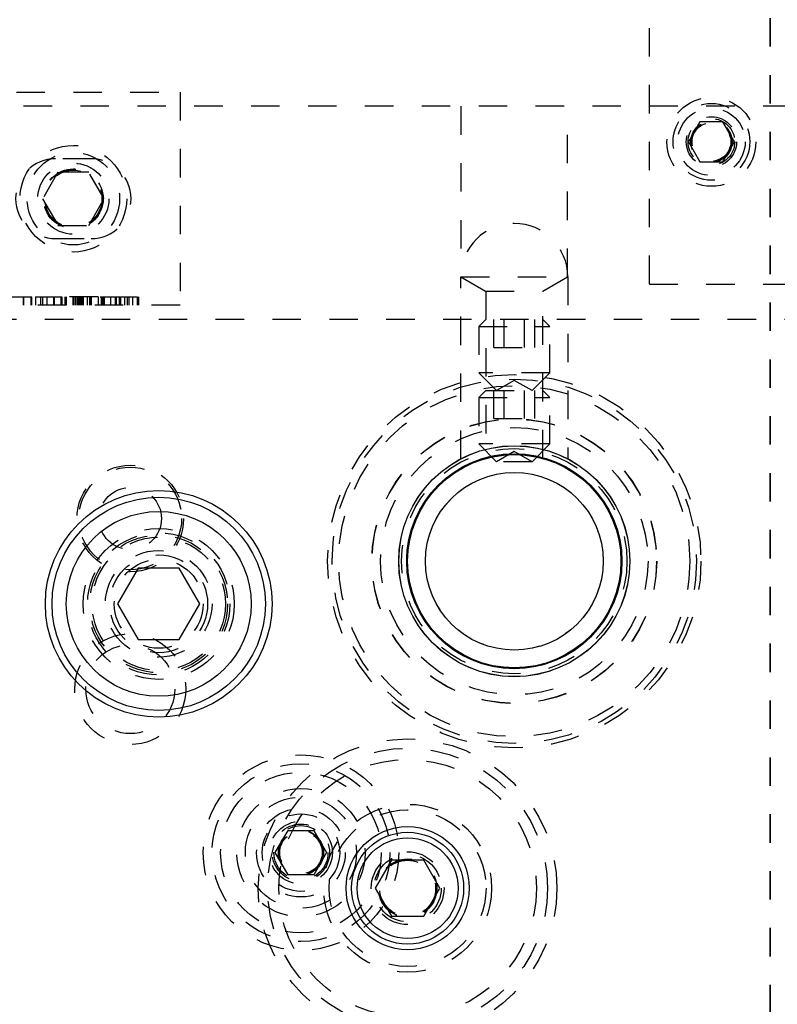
# Model space of a CAD drawing. Header units: inches. Extents: x 1694 to 2505, y -239 to -56.
# Tile 56 of 256: x 1738.38 to 1741.04, y -150.51 to -147.04. Entities that reach past the tile are written whole.
import ezdxf

# ---------------------------------------------------------------- set-up
doc = ezdxf.new("R2010")
doc.units = ezdxf.units.IN
doc.header["$LTSCALE"] = 0.5
doc.header["$MEASUREMENT"] = 0
doc.linetypes.add('HIDDEN', pattern=[0.225, 0.15, -0.075])
doc.linetypes.add('PHANTOM', pattern=[0.25, 0.125, -0.025, 0.025, -0.025, 0.025, -0.025])
doc.layers.add('SID-M-H', color=4, linetype='HIDDEN')
doc.layers.add('SID-M-S', color=105, linetype='Continuous')

msp = doc.modelspace()

# ---------------------------------------------------------------- linework, layer by layer
at = {"color": 7, "linetype": 'PHANTOM', "lineweight": 35}
msp.add_line((1741.01658, -137.23909), (1741.01658, -171.9591), dxfattribs=at)
at = {"layer": 'SID-M-H'}
for p, q in [((1740.59158, -147.9741), (1740.59158, -146.9741)), ((1737.56658, -147.2991), (1738.94158, -147.2991)), ((1738.94158, -147.2991), (1738.94158, -148.0491)), ((1748.49158, -147.3491), (1738.11658, -147.3491)), ((1739.92908, -147.3491), (1739.92908, -147.9491)), ((1740.30408, -147.9491), (1740.30408, -147.3491)), ((1740.76899, -147.40378), (1740.72839, -147.4741)), ((1740.85018, -147.40378), (1740.76899, -147.40378)), ((1740.89077, -147.4741), (1740.85018, -147.40378)), ((1740.72839, -147.4741), (1740.76899, -147.54441)), ((1740.85018, -147.54441), (1740.89077, -147.4741)), ((1738.62908, -147.5336), (1738.50408, -147.5336)), ((1740.76899, -147.54441), (1740.85018, -147.54441)), ((1738.51246, -147.58035), (1738.45833, -147.6741)), ((1738.62071, -147.58035), (1738.51246, -147.58035)), ((1738.67484, -147.6741), (1738.62071, -147.58035)), ((1738.45833, -147.6741), (1738.51246, -147.76785)), ((1738.62071, -147.76785), (1738.67484, -147.6741)), ((1738.51246, -147.76785), (1738.62071, -147.76785)), ((1738.50408, -147.8146), (1738.62908, -147.8146)), ((1739.92858, -148.58896), (1739.92858, -147.9491)), ((1739.92908, -147.9491), (1740.30408, -147.9491)), ((1739.92908, -147.9491), (1740.01608, -147.99933)), ((1740.21708, -147.99933), (1740.30408, -147.9491)), ((1740.30458, -147.9491), (1740.30458, -148.58896)), ((1740.59158, -147.9741), (1741.84158, -147.9741)), ((1740.01608, -147.99933), (1740.21708, -147.99933)), ((1740.01608, -147.99933), (1740.01608, -148.58764)), ((1740.21708, -148.58749), (1740.21708, -147.99933)), ((1738.38989, -148.0191), (1738.38989, -148.0491)), ((1738.39046, -148.0191), (1738.39046, -148.0491)), ((1738.39046, -148.0191), (1738.41908, -148.0191)), ((1738.3906, -148.0191), (1738.3906, -148.0491)), ((1738.39075, -148.0191), (1738.39075, -148.0491)), ((1738.41736, -148.0191), (1738.41736, -148.0491)), ((1738.4192, -148.0191), (1738.4192, -148.0491)), ((1738.43286, -148.0191), (1738.43286, -148.0491)), ((1738.43294, -148.0191), (1738.43294, -148.0491)), ((1738.43352, -148.0191), (1738.43352, -148.0491)), ((1738.43357, -148.0191), (1738.43357, -148.0491)), ((1738.45059, -148.0191), (1738.45059, -148.0491)), ((1738.45857, -148.0191), (1738.45857, -148.0491)), ((1738.47366, -148.0191), (1738.47366, -148.0491)), ((1738.49674, -148.0191), (1738.49674, -148.0491)), ((1738.49746, -148.0191), (1738.49746, -148.0491)), ((1738.65352, -148.0191), (1738.49746, -148.0191)), ((1738.49878, -148.0191), (1738.49878, -148.0491)), ((1738.52259, -148.0191), (1738.52259, -148.0491)), ((1738.52473, -148.0191), (1738.52473, -148.0491)), ((1738.52559, -148.0191), (1738.52559, -148.0491)), ((1738.53655, -148.0191), (1738.53655, -148.0491)), ((1738.53935, -148.0191), (1738.53935, -148.0491)), ((1738.54082, -148.0191), (1738.54082, -148.0491)), ((1738.56505, -148.0191), (1738.56505, -148.0491)), ((1738.56548, -148.0191), (1738.56548, -148.0491)), ((1738.57226, -148.0191), (1738.57226, -148.0491)), ((1738.57493, -148.0191), (1738.57493, -148.0491)), ((1738.58103, -148.0191), (1738.58103, -148.0491)), ((1738.58305, -148.0191), (1738.58305, -148.0491)), ((1738.58654, -148.0191), (1738.58654, -148.0491)), ((1738.59148, -148.0191), (1738.59148, -148.0491)), ((1738.59296, -148.0191), (1738.59296, -148.0491)), ((1738.59528, -148.0191), (1738.59528, -148.0491)), ((1738.59542, -148.0191), (1738.59542, -148.0491)), ((1738.59562, -148.0191), (1738.59562, -148.0491)), ((1738.59793, -148.0191), (1738.59793, -148.0491)), ((1738.60044, -148.0191), (1738.60044, -148.0491)), ((1738.61514, -148.0191), (1738.61514, -148.0491)), ((1738.62381, -148.0191), (1738.62381, -148.0491)), ((1738.62489, -148.0191), (1738.62489, -148.0491)), ((1738.62782, -148.0191), (1738.62782, -148.0491)), ((1738.62966, -148.0191), (1738.62966, -148.0491)), ((1738.65352, -148.0191), (1738.65352, -148.0491)), ((1738.66449, -148.0191), (1738.69759, -148.0191)), ((1738.66449, -148.0191), (1738.66449, -148.0491)), ((1738.6651, -148.0191), (1738.6651, -148.0491)), ((1738.66659, -148.0191), (1738.66659, -148.0491)), ((1738.66843, -148.0191), (1738.66843, -148.0491)), ((1738.67363, -148.0191), (1738.67363, -148.0491)), ((1738.67515, -148.0191), (1738.67515, -148.0491)), ((1738.69759, -148.0191), (1738.69759, -148.0491)), ((1738.71384, -148.0191), (1738.71384, -148.0491)), ((1738.71738, -148.0191), (1738.71738, -148.0491)), ((1738.72752, -148.0191), (1738.72752, -148.0491)), ((1738.73063, -148.0191), (1738.73063, -148.0491)), ((1738.73114, -148.0191), (1738.73114, -148.0491)), ((1738.73186, -148.0191), (1738.73186, -148.0491)), ((1738.73194, -148.0191), (1738.73194, -148.0491)), ((1738.74645, -148.0191), (1738.74645, -148.0491)), ((1738.75588, -148.0191), (1738.75588, -148.0491)), ((1738.76193, -148.0191), (1738.76193, -148.0491)), ((1738.77395, -148.0191), (1738.77395, -148.0491)), ((1738.7906, -148.0191), (1738.7906, -148.0491)), ((1738.79608, -148.0191), (1738.79608, -148.0491)), ((1738.94158, -148.0491), (1737.56658, -148.0491)), ((1762.16658, -148.0991), (1737.36658, -148.0991)), ((1740.01608, -148.0991), (1739.99158, -148.1236)), ((1740.04441, -148.19752), (1740.04441, -148.0991)), ((1740.0805, -148.19752), (1740.0805, -148.0991)), ((1740.15267, -148.19752), (1740.15267, -148.0991)), ((1740.18875, -148.19752), (1740.18875, -148.0991)), ((1740.24158, -148.1236), (1740.21708, -148.0991)), ((1739.99158, -148.1236), (1740.24158, -148.1236)), ((1739.99158, -148.1236), (1739.99158, -148.2866)), ((1740.24158, -148.2866), (1740.24158, -148.1236)), ((1740.04441, -148.19752), (1740.18875, -148.19752)), ((1740.24158, -148.2866), (1739.99158, -148.2866)), ((1739.99158, -148.2866), (1740.05408, -148.3491)), ((1740.17908, -148.3491), (1740.24158, -148.2866)), ((1740.11658, -148.31301), (1740.05408, -148.3491)), ((1740.17908, -148.3491), (1740.11658, -148.31301)), ((1740.01608, -148.3491), (1739.99158, -148.3736)), ((1740.01608, -148.3491), (1740.21708, -148.3491)), ((1740.04441, -148.44752), (1740.04441, -148.3491)), ((1740.0805, -148.44752), (1740.0805, -148.3491)), ((1740.15267, -148.44752), (1740.15267, -148.3491)), ((1740.18875, -148.44752), (1740.18875, -148.3491)), ((1740.24158, -148.3736), (1740.21708, -148.3491)), ((1739.99158, -148.3736), (1740.24158, -148.3736)), ((1739.99158, -148.3736), (1739.99158, -148.5366)), ((1740.24158, -148.5366), (1740.24158, -148.3736)), ((1740.04441, -148.44752), (1740.18875, -148.44752)), ((1740.24158, -148.5366), (1739.99158, -148.5366)), ((1739.99158, -148.5366), (1740.05408, -148.5991)), ((1740.11658, -148.56301), (1740.05408, -148.5991)), ((1740.17908, -148.5991), (1740.11658, -148.56301)), ((1740.17908, -148.5991), (1740.24158, -148.5366)), ((1740.17908, -148.5991), (1740.05408, -148.5991)), ((1739.27637, -149.9741), (1739.32148, -149.89597)), ((1739.32148, -149.89597), (1739.41169, -149.89597)), ((1739.41169, -149.89597), (1739.45679, -149.9741)), ((1739.32148, -150.05222), (1739.27637, -149.9741)), ((1739.45679, -149.9741), (1739.41169, -150.05222)), ((1739.41169, -150.05222), (1739.32148, -150.05222))]:
    msp.add_line(p, q, dxfattribs=at)
for centre, radius in [((1740.80958, -147.4741), 0.15625), ((1740.80958, -147.4741), 0.135), ((1740.80958, -147.4741), 0.1186), ((1740.80958, -147.4741), 0.0885), ((1740.80958, -147.4741), 0.082), ((1740.80958, -147.4741), 0.07247), ((1740.80958, -147.4741), 0.0722), ((1740.80958, -147.4741), 0.07168), ((1740.80958, -147.4741), 0.068), ((1738.56658, -147.6741), 0.1875), ((1738.56658, -147.6741), 0.1625), ((1738.56658, -147.6741), 0.125), ((1738.56658, -147.6741), 0.10497), ((1738.56658, -147.6741), 0.1047), ((1738.56658, -147.6741), 0.10418), ((1738.56658, -147.6741), 0.1005), ((1740.11658, -148.9491), 0.65625), ((1740.11658, -148.9491), 0.6406), ((1740.11658, -148.9491), 0.61719), ((1740.11658, -148.9491), 0.5006), ((1740.11658, -148.9491), 0.5), ((1740.11658, -148.9491), 0.47), ((1740.11658, -148.9491), 0.396), ((1740.11658, -148.9491), 0.37821), ((1738.76658, -148.7991), 0.1875), ((1738.76658, -148.7991), 0.1805), ((1740.11658, -148.9491), 0.3125), ((1738.76658, -148.7991), 0.1095), ((1738.86658, -149.0991), 0.2655), ((1738.86658, -149.0991), 0.25), ((1738.86658, -149.0991), 0.24219), ((1738.86658, -149.0991), 0.23438), ((1738.86658, -149.0991), 0.1875), ((1738.86658, -149.0991), 0.17188), ((1738.86658, -149.0991), 0.15625), ((1738.76658, -149.3991), 0.195), ((1738.76658, -149.3991), 0.15625), ((1739.74158, -150.0991), 0.525), ((1739.36658, -149.9741), 0.34375), ((1739.74158, -150.0991), 0.49213), ((1739.36658, -149.9741), 0.3125), ((1739.74158, -150.0991), 0.45276), ((1739.36658, -149.9741), 0.2825), ((1739.36658, -149.9741), 0.22537), ((1739.36658, -149.9741), 0.19537), ((1739.74158, -150.0991), 0.29528), ((1739.36658, -149.9741), 0.156), ((1739.36658, -149.9741), 0.13631), ((1739.74158, -150.0991), 0.27559), ((1739.36658, -149.9741), 0.1105), ((1739.36658, -149.9741), 0.1005), ((1739.36658, -149.9741), 0.095), ((1739.36658, -149.9741), 0.07922), ((1739.36658, -149.9741), 0.07895), ((1739.36658, -149.9741), 0.07843), ((1739.36658, -149.9741), 0.07475), ((1739.74158, -150.0991), 0.12795), ((1739.74158, -150.0991), 0.11811), ((1739.74158, -150.0991), 0.10289), ((1739.74158, -150.0991), 0.10262), ((1739.74158, -150.0991), 0.1021), ((1739.74158, -150.0991), 0.09843)]:
    msp.add_circle(centre, radius, dxfattribs=at)
for centre, radius, start, end in [((1738.50408, -147.6741), 0.1405, 90, 270), ((1738.62908, -147.6741), 0.1405, 270, 90), ((1740.11658, -147.9491), 0.188, 0, 180)]:
    msp.add_arc(centre, radius, start, end, dxfattribs=at)
for points, knots in [([(1738.32088, -148.0191), (1738.32143, -148.0191), (1738.32251, -148.0191), (1738.33506, -148.0191), (1738.37084, -148.0191), (1738.40845, -148.0191), (1738.43352, -148.0191)], [0, 0, 0, 0, 0.1254541, 0.2508965, 0.5008506, 1, 1, 1, 1]), ([(1738.43352, -148.0191), (1738.45203, -148.0191), (1738.48507, -148.0191), (1738.51321, -148.0191), (1738.52559, -148.0191)], [0, 0, 0, 0, 0.5601366, 1, 1, 1, 1]), ([(1738.66042, -148.0191), (1738.66126, -148.0191), (1738.66464, -148.0191), (1738.6649, -148.0191), (1738.6651, -148.0191)], [0, 0, 0, 0, 0.2487401, 1, 1, 1, 1]), ([(1738.67363, -148.0191), (1738.67395, -148.0191), (1738.67461, -148.0191), (1738.68156, -148.0191), (1738.69942, -148.0191), (1738.71816, -148.0191), (1738.73063, -148.0191)], [0, 0, 0, 0, 0.1253152, 0.2507438, 0.5011338, 1, 1, 1, 1]), ([(1738.71738, -148.0191), (1738.72268, -148.0191), (1738.73214, -148.0191), (1738.74208, -148.0191), (1738.74645, -148.0191)], [0, 0, 0, 0, 0.55980227, 1, 1, 1, 1]), ([(1738.73063, -148.0191), (1738.74298, -148.0191), (1738.76507, -148.0191), (1738.78279, -148.0191), (1738.7906, -148.0191)], [0, 0, 0, 0, 0.55881633, 1, 1, 1, 1])]:
    msp.add_open_spline(points, degree=3, knots=knots, dxfattribs=at)
at = {"layer": 'SID-M-S'}
for p, q in [((1738.79441, -148.9741), (1738.72225, -149.0991)), ((1738.93875, -148.9741), (1738.79441, -148.9741)), ((1739.01092, -149.0991), (1738.93875, -148.9741)), ((1738.72225, -149.0991), (1738.79441, -149.2241)), ((1738.93875, -149.2241), (1739.01092, -149.0991)), ((1738.79441, -149.2241), (1738.93875, -149.2241)), ((1739.68476, -150.00067), (1739.62793, -150.0991)), ((1739.79841, -150.00067), (1739.68476, -150.00067)), ((1739.85523, -150.0991), (1739.79841, -150.00067)), ((1739.62793, -150.0991), (1739.68476, -150.19752)), ((1739.79841, -150.19752), (1739.85523, -150.0991)), ((1739.68476, -150.19752), (1739.79841, -150.19752))]:
    msp.add_line(p, q, dxfattribs=at)
for centre, radius in [((1740.11658, -148.9491), 0.40625), ((1740.11658, -148.9491), 0.406), ((1740.11658, -148.9491), 0.37821), ((1740.11658, -148.9491), 0.376), ((1740.11658, -148.9491), 0.375), ((1740.11658, -148.9491), 0.3125), ((1738.86658, -149.0991), 0.3985), ((1738.86658, -149.0991), 0.375), ((1738.86658, -149.0991), 0.325), ((1739.74158, -150.0991), 0.21654), ((1739.74158, -150.0991), 0.19685), ((1739.74158, -150.0991), 0.17717)]:
    msp.add_circle(centre, radius, dxfattribs=at)

doc.saveas('drawing.dxf')
